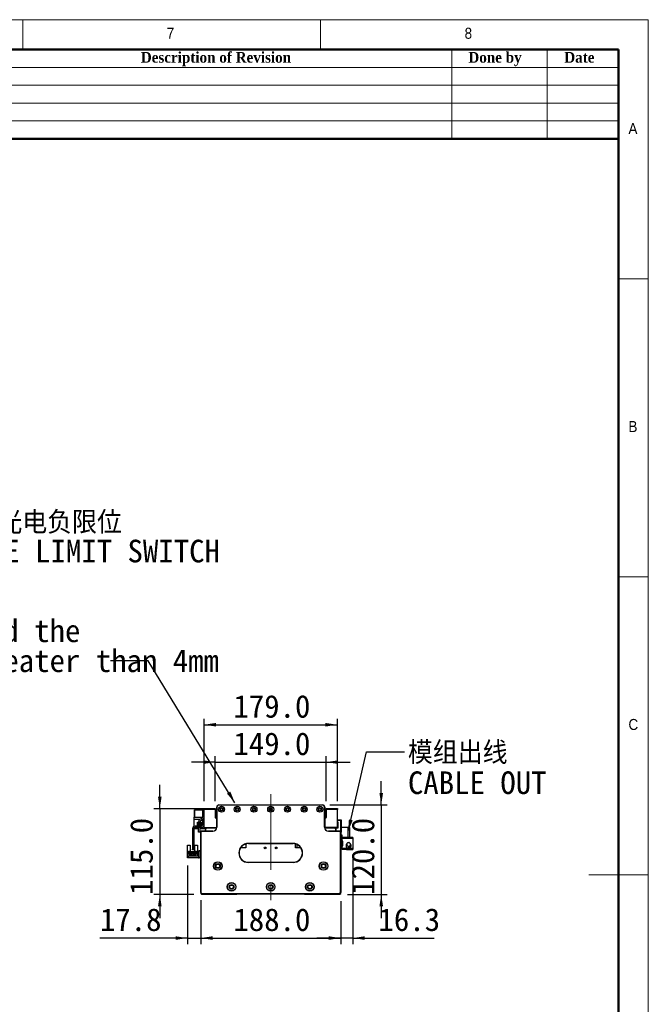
# Model space of a CAD drawing. Header units: millimetres. Extents: x 40 to 3320, y 40 to 2336.
# Tile 11 of 11: x 2476 to 3320, y 1014 to 2336. Entities that reach past the tile are written whole.
import ezdxf

# ---------------------------------------------------------------- set-up
doc = ezdxf.new("R2010")
doc.units = ezdxf.units.MM
doc.header["$LTSCALE"] = 8
doc.linetypes.add('CENTERX2', pattern=[20.32, 12.7, -2.54, 2.54, -2.54])
doc.layers.add('DIMNS', color=7, linetype='Continuous')
doc.styles.add('SLDTEXTSTYLE0', font='Gothic.ttf', dxfattribs={"width": 0.913})
doc.styles.add('SLDTEXTSTYLE1', font='timesbd.ttf', dxfattribs={"width": 0.933})
doc.styles.add('SLDTEXTSTYLE10', font='txt')
doc.styles.add('SLDTEXTSTYLE7', font='txt')
doc.styles.add('SLDTEXTSTYLE8', font='txt', dxfattribs={"bigfont": 'bigfont'})
doc.styles.add('SLDTEXTSTYLE9', font='txt', dxfattribs={"bigfont": 'bigfont'})
doc.dimstyles.new('SLDDIMSTYLE0', dxfattribs={"dimtxt": 30.4, "dimasz": 16, "dimexe": 0, "dimexo": 0.0625, "dimgap": 7.6, "dimtad": 2, "dimdec": 1, "dimrnd": 1e-09, "dimzin": 4, "dimdsep": 46, "dimtxsty": 'SLDTEXTSTYLE7', "dimsah": 1, "dimcen": 0.09, "dimadec": 0, "dimazin": 1, "dimtfac": 1, "dimtdec": 1, "dimtmove": 0, "dimatfit": 0, "dimfxl": 0, "dimfrac": 2, "dimtolj": 1, "dimtzin": 12, "dimarcsym": 0})
doc.dimstyles.new('SLDDIMSTYLE1', dxfattribs={"dimtxt": 30.4, "dimasz": 16, "dimexe": 0, "dimexo": 0.0625, "dimgap": 7.6, "dimtad": 2, "dimdec": 1, "dimrnd": 1e-09, "dimzin": 4, "dimdsep": 46, "dimtxsty": 'SLDTEXTSTYLE7', "dimsah": 1, "dimcen": 0.09, "dimadec": 0, "dimazin": 1, "dimtfac": 1, "dimtdec": 1, "dimtofl": 0, "dimtmove": 0, "dimatfit": 3, "dimfxl": 0, "dimfrac": 2, "dimtolj": 1, "dimtzin": 12, "dimarcsym": 0})
doc.dimstyles.new('SLDDIMSTYLE2', dxfattribs={"dimtxt": 30.4, "dimasz": 16, "dimexe": 0, "dimexo": 0.0625, "dimgap": 7.6, "dimtad": 2, "dimdec": 1, "dimrnd": 1e-09, "dimzin": 12, "dimdsep": 46, "dimtxsty": 'SLDTEXTSTYLE7', "dimsah": 1, "dimcen": 0.09, "dimadec": 0, "dimazin": 3, "dimtfac": 1, "dimtdec": 1, "dimtmove": 0, "dimatfit": 0, "dimfxl": 0, "dimfrac": 2, "dimtolj": 1, "dimtzin": 12, "dimarcsym": 0})
doc.dimstyles.new('SLDDIMSTYLE3', dxfattribs={"dimtxt": 0.18, "dimasz": 16, "dimexe": 0, "dimexo": 0.0625, "dimgap": 0, "dimtad": 0, "dimtih": 1, "dimtoh": 1, "dimdec": 0, "dimrnd": 1e-09, "dimzin": 0, "dimdsep": 46, "dimtxsty": 'Standard', "dimsah": 1, "dimcen": 0.09, "dimadec": 0, "dimazin": 0, "dimtfac": 16, "dimtdec": 0, "dimtofl": 0, "dimtmove": 0, "dimatfit": 3, "dimfxl": 0, "dimfrac": 2, "dimtolj": 1, "dimtzin": 0, "dimarcsym": 0})

# ---------------------------------------------------------------- blocks, each defined once
blk = doc.blocks.new('_D')
at = {"layer": 'DIMNS'}
for p, q in [((2738.5, 1339.2), (2706.5, 1339.2)), ((2738.5, 1286.9), (2738.5, 1347.2)), ((2738.5, 1339.2), (2887.5, 1339.2)), ((2887.5, 1286.9), (2887.5, 1347.2)), ((2887.5, 1339.2), (2919.5, 1339.2))]:
    blk.add_line(p, q, dxfattribs=at)
for points in [[(2738.5, 1339.2), (2722.5, 1341.6), (2722.5, 1336.8)], [(2887.5, 1339.2), (2903.5, 1336.8), (2903.5, 1341.6)]]:
    blk.add_solid(points, dxfattribs=at)
at = {"layer": 'DIMNS', "insert": (2762.9, 1379.1), "char_height": 30.4, "attachment_point": 1, "style": 'SLDTEXTSTYLE7'}
blk.add_mtext('149.0', dxfattribs=at)
blk = doc.blocks.new('_D_1')
at = {"layer": 'DIMNS'}
for p, q in [((2723.5, 1286.9), (2723.5, 1397.4)), ((2723.5, 1389.4), (2902.5, 1389.4)), ((2902.5, 1286.9), (2902.5, 1397.4))]:
    blk.add_line(p, q, dxfattribs=at)
for points in [[(2723.5, 1389.4), (2739.5, 1387), (2739.5, 1391.8)], [(2902.5, 1389.4), (2886.5, 1391.8), (2886.5, 1387)]]:
    blk.add_solid(points, dxfattribs=at)
at = {"layer": 'DIMNS', "insert": (2762.9, 1429.3), "char_height": 30.4, "attachment_point": 1, "style": 'SLDTEXTSTYLE7'}
blk.add_mtext('179.0', dxfattribs=at)
blk = doc.blocks.new('_D_2')
at = {"layer": 'DIMNS'}
for p, q in [((2664.1, 1276.7), (2664.1, 1308.7)), ((2724.3, 1276.7), (2656.1, 1276.7)), ((2664.1, 1276.7), (2664.1, 1161.7)), ((2709.8, 1161.7), (2656.1, 1161.7)), ((2664.1, 1161.7), (2664.1, 1129.7))]:
    blk.add_line(p, q, dxfattribs=at)
for points in [[(2664.1, 1276.7), (2666.5, 1292.7), (2661.7, 1292.7)], [(2664.1, 1161.7), (2661.7, 1145.7), (2666.5, 1145.7)]]:
    blk.add_solid(points, dxfattribs=at)
at = {"layer": 'DIMNS', "insert": (2624.2, 1161), "char_height": 30.4, "attachment_point": 1, "rotation": 90, "style": 'SLDTEXTSTYLE7'}
blk.add_mtext('115.0', dxfattribs=at)
blk = doc.blocks.new('_D_3')
at = {"layer": 'DIMNS'}
for p, q in [((2961.4, 1281.7), (2961.4, 1313.7)), ((2892.6, 1281.7), (2969.4, 1281.7)), ((2961.4, 1281.7), (2961.4, 1161.7)), ((2916.1, 1161.7), (2969.4, 1161.7)), ((2961.4, 1161.7), (2961.4, 1129.7))]:
    blk.add_line(p, q, dxfattribs=at)
for points in [[(2961.4, 1281.7), (2963.8, 1297.7), (2959, 1297.7)], [(2961.4, 1161.7), (2959, 1145.7), (2963.8, 1145.7)]]:
    blk.add_solid(points, dxfattribs=at)
at = {"layer": 'DIMNS', "insert": (2921.6, 1161), "char_height": 30.4, "attachment_point": 1, "rotation": 90, "style": 'SLDTEXTSTYLE7'}
blk.add_mtext('120.0', dxfattribs=at)
blk = doc.blocks.new('_D_4')
at = {"layer": 'DIMNS'}
for p, q in [((2719, 1152.6), (2719, 1095)), ((2907, 1152.6), (2907, 1095)), ((2719, 1103), (2907, 1103))]:
    blk.add_line(p, q, dxfattribs=at)
for points in [[(2719, 1103), (2735, 1100.6), (2735, 1105.4)], [(2907, 1103), (2891, 1105.4), (2891, 1100.6)]]:
    blk.add_solid(points, dxfattribs=at)
at = {"layer": 'DIMNS', "insert": (2762.9, 1142.9), "char_height": 30.4, "attachment_point": 1, "style": 'SLDTEXTSTYLE7'}
blk.add_mtext('188.0', dxfattribs=at)
blk = doc.blocks.new('_D_5')
at = {"layer": 'DIMNS'}
for p, q in [((2701.2, 1200.6), (2701.2, 1095)), ((2719, 1154.1), (2719, 1095)), ((2701.2, 1103), (2583.7, 1103)), ((2701.2, 1103), (2719, 1103)), ((2719, 1103), (2751, 1103))]:
    blk.add_line(p, q, dxfattribs=at)
for points in [[(2701.2, 1103), (2685.2, 1105.4), (2685.2, 1100.6)], [(2719, 1103), (2735, 1100.6), (2735, 1105.4)]]:
    blk.add_solid(points, dxfattribs=at)
at = {"layer": 'DIMNS', "insert": (2583.7, 1142.9), "char_height": 30.4, "attachment_point": 1, "style": 'SLDTEXTSTYLE7'}
blk.add_mtext('17.8', dxfattribs=at)
blk = doc.blocks.new('_D_6')
at = {"layer": 'DIMNS'}
for p, q in [((2923.3, 1212.9), (2923.3, 1095)), ((2907, 1152.6), (2907, 1095)), ((2907, 1103), (2875, 1103)), ((2923.3, 1103), (2907, 1103)), ((2923.3, 1103), (3032.6, 1103))]:
    blk.add_line(p, q, dxfattribs=at)
for points in [[(2907, 1103), (2891, 1105.4), (2891, 1100.6)], [(2923.3, 1103), (2939.3, 1100.6), (2939.3, 1105.4)]]:
    blk.add_solid(points, dxfattribs=at)
at = {"layer": 'DIMNS', "insert": (2957.7, 1142.9), "char_height": 30.4, "attachment_point": 1, "style": 'SLDTEXTSTYLE7'}
blk.add_mtext('16.3', dxfattribs=at)
blk = doc.blocks.new('SW_NOTE_3')
at = {"layer": 'DIMNS', "color": 0, "char_height": 30.4, "attachment_point": 1}
for s, insert, style in [('模组出线', (4.6, 14.1), 'SLDTEXTSTYLE8'), ('CABLE OUT', (4.6, -26.1), 'SLDTEXTSTYLE7')]:
    blk.add_mtext(s, dxfattribs=dict(at, insert=insert, style=style))
blk = doc.blocks.new('SW_NOTE_4')
at = {"layer": 'DIMNS', "color": 0, "char_height": 30.4, "attachment_point": 1, "style": 'SLDTEXTSTYLE7'}
for s, insert in [('The distance between the load plate and the ', (-929.6, 55.4)), ('steel belt protection belt shall be greater than 4mm', (-929.6, 15.2))]:
    blk.add_mtext(s, dxfattribs=dict(at, insert=insert))
blk = doc.blocks.new('SW_NOTE_7')
at = {"layer": 'DIMNS', "color": 0, "char_height": 30.4, "attachment_point": 1}
for s, insert, style in [('     光电负限位', (4.4, 17.9), 'SLDTEXTSTYLE9'), ('NEGATIVE LIMIT SWITCH', (4.4, -20.5), 'SLDTEXTSTYLE10')]:
    blk.add_mtext(s, dxfattribs=dict(at, insert=insert, style=style))

msp = doc.modelspace()

# ---------------------------------------------------------------- linework, layer by layer
at = {"color": 7, "linetype": 'Continuous', "lineweight": 18}
for p, q in [((3320, 2336), (40, 2336)), ((2480, 2336), (2480, 2296)), ((2880, 2296), (2880, 2336)), ((3320, 40), (3320, 2336)), ((80, 2296), (3280, 2296)), ((3056, 2296), (3056, 2176)), ((3184, 2296), (3184, 2176)), ((3280, 2296), (3280, 2176)), ((3280, 2296), (3280, 80)), ((2320, 2272), (3280, 2272)), ((2320, 2248), (3280, 2248)), ((2320, 2224), (3280, 2224)), ((2320, 2200), (3280, 2200)), ((3320, 1988), (3280, 1988)), ((3280, 1588), (3320, 1588)), ((3320, 1188), (3240, 1188))]:
    msp.add_line(p, q, dxfattribs=at)
at = {"color": 7, "linetype": 'Continuous', "lineweight": 50}
for p, q in [((3280, 2296), (80, 2296)), ((3280, 2296), (3280, 80)), ((3280, 2176), (2320, 2176))]:
    msp.add_line(p, q, dxfattribs=at)
at = {"color": 7, "linetype": 'Continuous', "lineweight": 25}
for p, q in [((2710.7851936, 1275.2442111), (2710.485196, 1274.9442134)), ((2710.7851936, 1274.9442134), (2710.485196, 1274.8199452)), ((2710.485196, 1274.8199452), (2710.485196, 1274.9442134)), ((2710.485196, 1265.668479), (2710.485196, 1274.8199452)), ((2710.7851936, 1275.2442111), (2710.7851936, 1274.9442134)), ((2710.7851936, 1275.2442111), (2721.4851959, 1275.2442111)), ((2710.7851936, 1274.9442134), (2710.7851936, 1265.5442108)), ((2721.4851959, 1274.9442134), (2710.7851936, 1274.9442134)), ((2721.4851959, 1275.2442111), (2723.4851925, 1275.2442111)), ((2721.4851959, 1274.244209), (2721.4851959, 1275.2442111)), ((2721.4851959, 1274.244209), (2721.4851959, 1265.2442131)), ((2723.4851925, 1274.244209), (2721.4851959, 1274.244209)), ((2723.4851925, 1276.7442141), (2738.4851931, 1276.7442141)), ((2723.4851925, 1275.7442121), (2723.4851925, 1276.7442141)), ((2723.4851925, 1251.2442109), (2723.4851925, 1275.7442121)), ((2738.4851931, 1275.7442121), (2723.4851925, 1275.7442121)), ((2738.4851931, 1276.7442141), (2738.4851931, 1275.7442121)), ((2738.4851931, 1275.7442121), (2738.4851931, 1264.7442121)), ((2740.4851972, 1251.7442119), (2740.4851972, 1278.7442107)), ((2740.4851972, 1278.7442107), (2740.7851948, 1278.7442107)), ((2740.7851948, 1278.7442107), (2740.7851948, 1251.7442119)), ((2743.4851958, 1281.7442093), (2882.4851944, 1281.7442093)), ((2743.4851958, 1281.7442093), (2743.4851958, 1281.4442117)), ((2882.4851944, 1281.4442117), (2743.4851958, 1281.4442117)), ((2882.4851944, 1281.7442093), (2882.4851944, 1281.4442117)), ((2885.1851954, 1251.7442119), (2885.1851954, 1278.7442107)), ((2885.485193, 1278.7442107), (2885.1851954, 1278.7442107)), ((2885.485193, 1278.7442107), (2885.485193, 1251.7442119)), ((2887.485197, 1275.7442121), (2887.485197, 1276.7442141)), ((2887.485197, 1276.7442141), (2902.4851976, 1276.7442141)), ((2902.4851976, 1275.7442121), (2887.485197, 1275.7442121)), ((2887.485197, 1275.7442121), (2887.485197, 1264.7442121)), ((2902.4851976, 1276.7442141), (2902.4851976, 1275.7442121)), ((2902.4851976, 1251.2442109), (2902.4851976, 1275.7442121)), ((2710.1851983, 1262.6442138), (2710.1851983, 1265.2442131)), ((2710.1851983, 1265.2442131), (2721.4851959, 1265.2442131)), ((2710.1851983, 1262.6442138), (2717.8447528, 1262.6442138)), ((2710.1851983, 1252.993827), (2710.1851983, 1262.6442138)), ((2710.485196, 1265.5442108), (2710.485196, 1265.668479)), ((2710.7851936, 1265.5442108), (2710.485196, 1265.668479)), ((2710.485196, 1265.5442108), (2710.7851936, 1265.2442131)), ((2710.7851936, 1265.5442108), (2710.7851936, 1265.2442131)), ((2710.7851936, 1265.5442108), (2721.4851959, 1265.5442108)), ((2714.4851966, 1258.7442149), (2715.9851922, 1258.7442149)), ((2714.4851966, 1253.2442112), (2714.4851966, 1258.7442149)), ((2715.9851922, 1259.265085), (2715.9851922, 1253.2442112)), ((2717.9851963, 1259.2442159), (2717.9851963, 1253.2442112)), ((2717.9851963, 1258.7442149), (2719.4851918, 1258.7442149)), ((2719.4851918, 1258.7442149), (2719.4851918, 1253.2442112)), ((2721.4851959, 1262.7442155), (2723.4851925, 1262.7442155)), ((2721.4851959, 1261.7442135), (2721.4851959, 1262.7442155)), ((2723.4851925, 1261.7442135), (2721.4851959, 1261.7442135)), ((2721.4851959, 1261.7442135), (2721.4851959, 1254.7442105)), ((2738.9851941, 1264.2442111), (2740.4851972, 1264.2442111)), ((2886.985196, 1264.2442111), (2885.485193, 1264.2442111)), ((2902.4851976, 1261.9342108), (2907.1851952, 1261.9342108)), ((2907.1851952, 1260.9342087), (2902.4851976, 1260.9342087)), ((2902.4851976, 1258.9342121), (2902.9851986, 1258.9342121)), ((2902.9851986, 1258.9342121), (2902.9851986, 1250.4342135)), ((2907.1851952, 1260.9342087), (2907.1851952, 1261.9342108)), ((2907.1851952, 1261.9342108), (2907.4851929, 1261.6342131)), ((2907.1851952, 1245.9342119), (2907.1851952, 1260.9342087)), ((2907.4851929, 1260.809948), (2907.1851952, 1260.9342087)), ((2907.4851929, 1261.6342131), (2907.4851929, 1260.809948)), ((2907.4851929, 1260.809948), (2907.4851929, 1246.0584764)), ((2707.9851983, 1249.7442115), (2707.9851983, 1222.2442117)), ((2709.9851949, 1249.7442115), (2709.9851949, 1222.2442117)), ((2710.1851983, 1249.7442115), (2710.1851983, 1250.4925441)), ((2714.4851966, 1249.7442115), (2710.1851983, 1249.7442115)), ((2719.9851929, 1253.2442112), (2711.485198, 1253.2442112)), ((2719.9851929, 1251.2442109), (2711.485198, 1251.2442109)), ((2714.4851966, 1249.7442115), (2714.4851966, 1251.2442109)), ((2715.9851922, 1245.2442136), (2715.9851922, 1251.2442109)), ((2717.9851963, 1245.2442136), (2715.9851922, 1245.2442136)), ((2717.9851963, 1251.2442109), (2717.9851963, 1245.2442136)), ((2718.9851983, 1164.2442115), (2718.9851983, 1245.2442136)), ((2719.2851959, 1245.2442136), (2718.9851983, 1245.2442136)), ((2719.2851959, 1245.2442136), (2719.2851959, 1164.368476)), ((2719.4851918, 1251.2442109), (2719.4851918, 1249.7442115)), ((2723.7851976, 1249.7442115), (2719.4851918, 1249.7442115)), ((2720.4851939, 1246.4442116), (2720.4851939, 1246.7442129)), ((2720.4851939, 1246.7442129), (2735.4851945, 1246.7442129)), ((2735.4851945, 1246.4442116), (2720.4851939, 1246.4442116)), ((2723.4851925, 1251.2442109), (2740.4601334, 1251.2442109)), ((2723.7851976, 1249.7442115), (2723.7851976, 1251.2442109)), ((2725.4851966, 1249.9342125), (2726.7951949, 1251.2442109)), ((2725.4851966, 1246.7442129), (2725.4851966, 1249.9342125)), ((2725.9851976, 1249.8442132), (2726.9851921, 1250.8442115)), ((2725.9851976, 1246.7442129), (2725.9851976, 1249.8442132)), ((2726.9851921, 1250.8442115), (2740.4035313, 1250.8442115)), ((2735.4851945, 1246.4442116), (2735.4851945, 1246.7442129)), ((2738.6851965, 1251.2442109), (2739.0851958, 1250.8442115)), ((2740.7851948, 1251.7442119), (2740.4851972, 1251.7442119)), ((2885.485193, 1251.7442119), (2885.1851954, 1251.7442119)), ((2902.4851976, 1251.2442109), (2885.5102567, 1251.2442109)), ((2885.5668588, 1250.8442115), (2898.985198, 1250.8442115)), ((2886.8851943, 1250.8442115), (2887.2851936, 1251.2442109)), ((2890.4851957, 1246.7442129), (2905.4851963, 1246.7442129)), ((2890.4851957, 1246.7442129), (2890.4851957, 1246.4442116)), ((2905.4851963, 1246.4442116), (2890.4851957, 1246.4442116)), ((2898.985198, 1250.8442115), (2899.9851926, 1249.8442132)), ((2899.1751952, 1251.2442109), (2900.4851936, 1249.9342125)), ((2899.9851926, 1249.8442132), (2899.9851926, 1246.7442129)), ((2900.9851946, 1250.4342135), (2900.4851936, 1249.9342125)), ((2900.4851936, 1249.9342125), (2900.4851936, 1246.7442129)), ((2902.9851986, 1250.4342135), (2900.9851946, 1250.4342135)), ((2902.9851986, 1251.2442109), (2902.4851976, 1251.2442109)), ((2905.4851963, 1246.7442129), (2905.4851963, 1246.4442116)), ((2906.9851918, 1245.2442136), (2906.6851942, 1245.2442136)), ((2906.6851942, 1164.368476), (2906.6851942, 1245.2442136)), ((2906.8170769, 1245.9342119), (2907.1851952, 1245.9342119)), ((2906.9851918, 1245.2442136), (2906.9851918, 1164.2442115)), ((2907.1851952, 1244.9342136), (2906.9851918, 1244.9342136)), ((2907.4851929, 1246.0584764), (2907.1851952, 1245.9342119)), ((2907.1851952, 1244.9342136), (2907.1851952, 1245.9342119)), ((2907.4851929, 1245.2342112), (2907.1851952, 1244.9342136)), ((2916.8851955, 1251.2442109), (2907.4851929, 1251.2442109)), ((2907.4851929, 1246.0584764), (2907.4851929, 1245.2342112)), ((2916.8851955, 1238.2442106), (2916.8851955, 1251.2442109)), ((2916.8851955, 1251.2442109), (2918.8851921, 1251.2442109)), ((2918.8851921, 1251.2442109), (2918.8851921, 1238.2442106)), ((2782.9851957, 1230.0442133), (2782.9851957, 1229.744212)), ((2782.9851957, 1230.0442133), (2842.9851944, 1230.0442133)), ((2842.9851944, 1229.744212), (2782.9851957, 1229.744212)), ((2842.9851944, 1230.0442133), (2842.9851944, 1229.744212)), ((2908.8851942, 1241.2442129), (2906.9851918, 1241.2442129)), ((2908.8851942, 1238.2442106), (2908.8851942, 1241.2442129)), ((2908.8851942, 1238.2442106), (2908.8851942, 1237.0442126)), ((2916.8851955, 1238.2442106), (2908.8851942, 1238.2442106)), ((2908.8851942, 1237.0442126), (2923.2851921, 1237.0442126)), ((2908.8851942, 1233.044212), (2908.8851942, 1237.0442126)), ((2909.8851962, 1233.044212), (2908.8851942, 1233.044212)), ((2908.8851942, 1233.044212), (2908.8851942, 1232.544211)), ((2908.8851942, 1232.544211), (2908.8851942, 1227.544212)), ((2909.8851962, 1232.544211), (2908.8851942, 1232.544211)), ((2909.8851962, 1227.044211), (2909.8851962, 1233.044212)), ((2914.8851989, 1238.2442106), (2914.8851989, 1238.0442109)), ((2923.2851921, 1238.0442109), (2914.8851989, 1238.0442109)), ((2918.8851921, 1238.2442106), (2916.8851955, 1238.2442106)), ((2923.2851921, 1238.0442109), (2923.2851921, 1237.0442126)), ((2923.2851921, 1237.0442126), (2923.2851921, 1223.0442122)), ((2701.2851967, 1227.6442137), (2704.9851923, 1227.6442137)), ((2701.2851967, 1218.744212), (2701.2851967, 1227.6442137)), ((2701.2851967, 1212.7442129), (2701.2851967, 1218.744212)), ((2702.0851953, 1218.744212), (2701.2851967, 1218.744212)), ((2702.0851953, 1218.744212), (2702.5851963, 1219.2442131)), ((2705.1851956, 1219.2442131), (2702.5851963, 1219.2442131)), ((2702.9851957, 1218.6942131), (2705.1851956, 1218.6942131)), ((2702.9851957, 1215.2442124), (2702.9851957, 1218.6942131)), ((2703.7851943, 1216.8942124), (2712.1851949, 1216.8942124)), ((2703.7851943, 1215.2442124), (2703.7851943, 1216.8942124)), ((2704.9851923, 1227.6442137), (2704.9851923, 1219.2442131)), ((2705.1851956, 1218.6942131), (2705.1851956, 1219.2442131)), ((2705.1851956, 1219.2442131), (2710.7851936, 1219.2442131)), ((2705.5351941, 1218.6942131), (2705.1851956, 1218.6942131)), ((2705.5351941, 1217.5942131), (2705.5351941, 1218.6942131)), ((2710.4351951, 1217.5942131), (2705.5351941, 1217.5942131)), ((2707.1851923, 1218.194212), (2708.785197, 1218.194212)), ((2707.1851923, 1217.5942131), (2707.1851923, 1218.194212)), ((2707.9851983, 1222.2442117), (2709.9851949, 1222.2442117)), ((2707.9851983, 1221.2442115), (2707.9851983, 1222.2442117)), ((2709.9851949, 1221.2442115), (2707.9851983, 1221.2442115)), ((2708.785197, 1217.5942131), (2708.785197, 1218.194212)), ((2709.9851949, 1222.2442117), (2709.9851949, 1221.2442115)), ((2710.4351951, 1218.6942131), (2710.4351951, 1217.5942131)), ((2710.7851936, 1218.6942131), (2710.4351951, 1218.6942131)), ((2710.7851936, 1219.2442131), (2710.7851936, 1218.6942131)), ((2713.3851929, 1219.2442131), (2710.7851936, 1219.2442131)), ((2710.7851936, 1218.6942131), (2712.9851936, 1218.6942131)), ((2710.985197, 1219.2442131), (2710.985197, 1227.6442137)), ((2710.985197, 1227.6442137), (2714.6851926, 1227.6442137)), ((2712.1851949, 1216.8942124), (2712.1851949, 1215.2442124)), ((2712.9851936, 1218.6942131), (2712.9851936, 1215.2442124)), ((2713.3851929, 1219.2442131), (2713.8851939, 1218.744212)), ((2714.6851926, 1218.744212), (2713.8851939, 1218.744212)), ((2714.6851926, 1227.6442137), (2714.6851926, 1218.744212)), ((2714.6851926, 1218.744212), (2714.6851926, 1212.7442129)), ((2716.9851942, 1219.7442122), (2716.9851942, 1220.7442124)), ((2716.9851942, 1220.7442124), (2718.9851983, 1220.7442124)), ((2718.9851983, 1219.7442122), (2716.9851942, 1219.7442122)), ((2716.9851942, 1211.7442128), (2716.9851942, 1219.7442122)), ((2779.4851942, 1223.9442125), (2772.4324709, 1223.9442125)), ((2779.4851942, 1229.244211), (2779.4851942, 1223.9442125)), ((2846.4851959, 1223.9442125), (2846.4851959, 1229.244211)), ((2853.5379192, 1223.9442125), (2846.4851959, 1223.9442125)), ((2847.9851952, 1228.7006501), (2847.9851952, 1223.9442125)), ((2908.8851942, 1227.044211), (2908.8851942, 1227.544212)), ((2908.8851942, 1227.544212), (2909.8851962, 1227.544212)), ((2908.8851942, 1223.0442122), (2908.8851942, 1227.044211)), ((2908.8851942, 1227.044211), (2909.8851962, 1227.044211)), ((2908.8851942, 1223.0442122), (2908.8851942, 1221.8442124)), ((2923.2851921, 1223.0442122), (2908.8851942, 1223.0442122)), ((2914.8851989, 1221.8442124), (2908.8851942, 1221.8442124)), ((2914.3344296, 1227.841181), (2914.2351954, 1227.044211)), ((2914.569108, 1228.4791071), (2914.4339322, 1228.1632733)), ((2914.4459723, 1228.6232498), (2914.4799842, 1228.634407)), ((2914.4799842, 1225.4540149), (2914.4459723, 1225.4651759)), ((2914.6018384, 1228.462999), (2914.4793807, 1228.5232555)), ((2914.4799842, 1228.634407), (2914.8637561, 1229.2094019)), ((2914.6400748, 1228.5556358), (2914.4799842, 1228.634407)), ((2914.8851989, 1222.044212), (2923.2851921, 1222.044212)), ((2914.8851989, 1222.044212), (2914.8851989, 1221.8442124)), ((2919.7769149, 1227.597167), (2919.804333, 1227.617902)), ((2923.2851921, 1223.0442122), (2923.2851921, 1222.044212)), ((2701.185195, 1210.7442126), (2701.185195, 1212.7442129)), ((2701.185195, 1212.7442129), (2702.185197, 1212.7442129)), ((2702.185197, 1210.7442126), (2701.185195, 1210.7442126)), ((2702.185197, 1212.7442129), (2702.185197, 1210.7442126)), ((2715.9851922, 1212.7442129), (2702.185197, 1212.7442129)), ((2715.9851922, 1210.7442126), (2702.185197, 1210.7442126)), ((2703.7851943, 1215.2442124), (2702.9851957, 1215.2442124)), ((2703.7851943, 1214.1942114), (2703.7851943, 1215.2442124)), ((2704.9851923, 1214.1942114), (2703.7851943, 1214.1942114)), ((2704.7351955, 1215.8442114), (2704.7351955, 1215.3442122)), ((2705.2351965, 1215.8442114), (2704.7351955, 1215.8442114)), ((2704.7351955, 1215.3442122), (2705.2351965, 1215.3442122)), ((2704.9851923, 1213.3942128), (2704.9851923, 1214.1942114)), ((2710.985197, 1214.1942114), (2704.9851923, 1214.1942114)), ((2710.985197, 1213.3942128), (2704.9851923, 1213.3942128)), ((2705.2351965, 1215.3442122), (2705.2351965, 1215.8442114)), ((2706.7351921, 1215.8442114), (2706.7351921, 1215.3442122)), ((2707.2351931, 1215.8442114), (2706.7351921, 1215.8442114)), ((2706.7351921, 1215.3442122), (2707.2351931, 1215.3442122)), ((2707.2351931, 1215.3442122), (2707.2351931, 1215.8442114)), ((2708.7351961, 1215.8442114), (2708.7351961, 1215.3442122)), ((2709.2351972, 1215.8442114), (2708.7351961, 1215.8442114)), ((2708.7351961, 1215.3442122), (2709.2351972, 1215.3442122)), ((2709.2351972, 1215.3442122), (2709.2351972, 1215.8442114)), ((2711.2351938, 1215.8442114), (2710.7351927, 1215.8442114)), ((2710.7351927, 1215.8442114), (2710.7351927, 1215.3442122)), ((2710.7351927, 1215.3442122), (2711.2351938, 1215.3442122)), ((2710.985197, 1214.1942114), (2710.985197, 1213.3942128)), ((2712.1851949, 1214.1942114), (2710.985197, 1214.1942114)), ((2711.2351938, 1215.3442122), (2711.2351938, 1215.8442114)), ((2712.1851949, 1215.2442124), (2712.1851949, 1214.1942114)), ((2712.9851936, 1215.2442124), (2712.1851949, 1215.2442124)), ((2715.9851922, 1212.7442129), (2715.9851922, 1210.7442126)), ((2716.9851942, 1211.7442128), (2718.9851983, 1211.7442128)), ((2716.9851942, 1210.7442126), (2716.9851942, 1211.7442128)), ((2718.9851983, 1210.7442126), (2716.9851942, 1210.7442126)), ((2782.9851957, 1204.7442125), (2842.9851944, 1204.7442125)), ((2782.9851957, 1204.7442125), (2782.9851957, 1204.4442121)), ((2842.9851944, 1204.4442121), (2782.9851957, 1204.4442121)), ((2842.9851944, 1204.7442125), (2842.9851944, 1204.4442121)), ((2719.2851959, 1164.368476), (2718.9851983, 1164.2442115)), ((2720.9851949, 1162.244213), (2718.9851983, 1164.2442115)), ((2718.9851983, 1164.2442115), (2718.9851983, 1162.7442122)), ((2719.2851959, 1164.368476), (2721.1094557, 1162.5442125)), ((2904.8609345, 1162.5442125), (2906.6851942, 1164.368476)), ((2906.9851918, 1164.2442115), (2904.9851952, 1162.244213)), ((2906.6851942, 1164.368476), (2906.9851918, 1164.2442115)), ((2906.9851918, 1162.7442122), (2906.9851918, 1164.2442115)), ((2718.9851983, 1162.7442122), (2719.9851929, 1161.744212)), ((2719.9851929, 1161.744212), (2767.485196, 1161.744212)), ((2721.1094557, 1162.5442125), (2720.9851949, 1162.244213)), ((2904.9851952, 1162.244213), (2720.9851949, 1162.244213)), ((2721.1094557, 1162.5442125), (2904.8609345, 1162.5442125)), ((2767.485196, 1161.744212), (2767.985197, 1162.244213)), ((2857.9851969, 1162.244213), (2858.4851941, 1161.744212)), ((2858.4851941, 1161.744212), (2905.9851973, 1161.744212)), ((2904.8609345, 1162.5442125), (2904.9851952, 1162.244213)), ((2905.9851973, 1161.744212), (2906.9851918, 1162.7442122))]:
    msp.add_line(p, q, dxfattribs=at)
at = {"color": 7, "linetype": 'Continuous', "lineweight": 25, "flags": 128}
msp.add_lwpolyline([(2715.9851922, 1210.7442126), (2716.5704651, 1210.8018559), (2716.9851942, 1210.9157846)], dxfattribs=at)
at = {"color": 7, "linetype": 'Continuous', "lineweight": 25}
for centre, radius in [((2746.9851952, 1275.9942122), 4.025), ((2746.9851952, 1275.9942122), 4), ((2746.9851952, 1275.9942122), 2.15), ((2746.9851952, 1275.9942122), 1.65), ((2767.9851952, 1275.9942122), 4.025), ((2767.9851952, 1275.9942122), 4), ((2767.9851952, 1275.9942122), 2.15), ((2767.9851952, 1275.9942122), 1.65), ((2790.4851952, 1275.9942122), 4.025), ((2790.4851952, 1275.9942122), 4), ((2790.4851952, 1275.9942122), 2.15), ((2790.4851952, 1275.9942122), 1.65), ((2812.9851952, 1275.9942122), 4.025), ((2812.9851952, 1275.9942122), 4), ((2812.9851952, 1275.9942122), 2.15), ((2812.9851952, 1275.9942122), 1.65), ((2835.4851952, 1275.9942122), 4.025), ((2835.4851952, 1275.9942122), 4), ((2835.4851952, 1275.9942122), 2.15), ((2835.4851952, 1275.9942122), 1.65), ((2857.9851952, 1275.9942122), 4.025), ((2857.9851952, 1275.9942122), 4), ((2857.9851952, 1275.9942122), 2.15), ((2857.9851952, 1275.9942122), 1.65), ((2878.9851952, 1275.9942122), 4.025), ((2878.9851952, 1275.9942122), 4), ((2878.9851952, 1275.9942122), 2.15), ((2878.9851952, 1275.9942122), 1.65), ((2805.4851952, 1223.9442122), 1.25), ((2820.4851952, 1223.9442122), 1.25), ((2741.9851952, 1199.7442122), 5.75), ((2741.9851952, 1199.7442122), 5.5), ((2883.9851952, 1199.7442122), 5.75), ((2883.9851952, 1199.7442122), 5.5), ((2741.9851952, 1199.7442122), 3.2), ((2741.9851952, 1199.7442122), 2.5), ((2883.9851952, 1199.7442122), 3.2), ((2883.9851952, 1199.7442122), 2.5), ((2760.4851952, 1171.7442122), 5.75), ((2760.4851952, 1171.7442122), 5.5), ((2812.9851952, 1171.7442122), 5.75), ((2812.9851952, 1171.7442122), 5.5), ((2865.4851952, 1171.7442122), 5.75), ((2865.4851952, 1171.7442122), 5.5), ((2760.4851952, 1171.7442122), 3.2), ((2760.4851952, 1171.7442122), 2.5), ((2812.9851952, 1171.7442122), 3.2), ((2812.9851952, 1171.7442122), 2.5), ((2865.4851952, 1171.7442122), 3.2), ((2865.4851952, 1171.7442122), 2.5)]:
    msp.add_circle(centre, radius, dxfattribs=at)
for centre, radius, start, end in [((2743.4851952, 1278.7442122), 3, 90, 180), ((2743.4851952, 1278.7442122), 2.7, 90, 180), ((2882.4851952, 1278.7442122), 3, 0, 90), ((2882.4851952, 1278.7442122), 2.7, 0, 90), ((2719.9851952, 1259.2650818), 4, 94.7801918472, 180), ((2719.9851952, 1259.2442122), 2, 94.7801918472, 180), ((2719.4851952, 1265.2442122), 2, 274.7801918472, 0), ((2719.4851952, 1265.2233426), 4, 274.7801918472, 300), ((2719.4851952, 1265.2233426), 4, 321.6997400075, 0), ((2738.9851952, 1264.7442122), 0.5, 180, 270), ((2886.9851952, 1264.7442122), 0.5, 270, 0), ((2711.4851952, 1249.7442122), 3.5, 90, 180), ((2711.4851952, 1249.7442122), 1.5, 90, 180), ((2720.4851952, 1245.2442122), 1.5, 90, 180), ((2720.4851952, 1245.2442122), 1.2, 90, 180), ((2719.9851952, 1254.7442122), 1.5, 270, 0), ((2719.9851952, 1254.7442122), 3.5, 270, 0), ((2735.4851952, 1251.7442122), 5.3, 270, 0), ((2735.4851952, 1251.7442122), 5, 270, 0), ((2890.4851952, 1251.7442122), 5.3, 180, 270), ((2890.4851952, 1251.7442122), 5, 180, 270), ((2905.4851952, 1245.2442122), 1.5, 0, 90), ((2905.4851952, 1245.2442122), 1.2, 0, 90), ((2782.9851952, 1217.2442122), 12.8, 90, 270), ((2782.9851952, 1217.2442122), 12.5, 90, 270), ((2842.9851952, 1217.2442122), 12.8, 270, 90), ((2842.9851952, 1217.2442122), 12.5, 270, 90), ((2917.4851952, 1227.0442122), 3.4, 207.8854130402, 44.3134751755), ((2917.4851952, 1227.0442122), 3.45, 0, 47.8989058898), ((2917.4851952, 1227.0442122), 3.45, 237.5742082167, 0), ((2917.4851952, 1227.0442122), 2.5, 274.0682455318, 11.0547454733), ((2917.4851952, 1227.0442122), 2.6, 277.2742732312, 19.707248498), ((2715.9851952, 1213.7442122), 1, 270, 0)]:
    msp.add_arc(centre, radius, start, end, dxfattribs=at)
for points, knots in [([(2915.3115807, 1229.9709034), (2915.1297915, 1229.6119028), (2914.7966951, 1228.9540981), (2914.3371459, 1227.8947812), (2914.1172878, 1227.0741872), (2914.0612607, 1226.4044843), (2914.164546, 1225.8441667), (2914.3892884, 1225.2406023), (2914.8424959, 1224.6437077), (2915.5273232, 1224.2061085), (2916.25121, 1223.9688867), (2917.0133222, 1223.9658309), (2917.7223763, 1224.2004107), (2917.9023526, 1224.3214931), (2917.8552724, 1224.3578839), (2917.8386091, 1224.3707639)], [0, 0, 0, 0, 0.180101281, 0.3300035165, 0.4496437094, 0.5397513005, 0.574624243, 0.6053211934, 0.6783992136, 0.7214066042, 0.761981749, 0.8291613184, 0.8886697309, 0.9605961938, 1, 1, 1, 1]), ([(2918.8745974, 1230.8073726), (2919.123698, 1230.5775548), (2919.622458, 1230.1174036), (2920.0273432, 1229.2001156), (2920.0686537, 1228.2825758), (2919.7885244, 1227.4875894), (2919.2776275, 1226.8710634), (2918.5842641, 1226.4608775), (2917.7770024, 1226.2964945), (2916.9377193, 1226.4006244), (2916.1589243, 1226.7713654), (2915.5380887, 1227.3727427), (2915.1472624, 1228.1355674), (2915.0602638, 1228.9804723), (2915.1644501, 1229.738829), (2915.5089116, 1230.3314807), (2916.039892, 1230.7523457), (2916.7735005, 1230.9976812), (2917.5197011, 1231.075664), (2918.0637056, 1231.102703), (2918.3226768, 1231.0877382), (2918.4076983, 1231.0927604), (2918.4300309, 1231.0813041), (2918.5041906, 1231.049275), (2918.6603298, 1230.9607759), (2918.7924056, 1230.8662172), (2918.8745974, 1230.8073726)], [0, 0, 0, 0, 0.0648169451, 0.1297793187, 0.1897319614, 0.2426190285, 0.2944125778, 0.3462426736, 0.3987242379, 0.4521992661, 0.5066006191, 0.5614518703, 0.6160518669, 0.6697725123, 0.7270678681, 0.7653774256, 0.803691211, 0.8589085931, 0.9142287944, 0.9495537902, 0.9640012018, 0.9648506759, 0.9657584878, 0.9687099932, 0.9805279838, 1, 1, 1, 1]), ([(2919.7095989, 1225.9031471), (2919.8117873, 1226.1501272), (2920.0055823, 1226.6185117), (2920.0493728, 1227.1328961), (2919.9615757, 1227.4419676), (2919.9335484, 1227.540632)], [0, 0, 0, 0, 0.4316279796, 0.8185594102, 1, 1, 1, 1])]:
    msp.add_open_spline(points, degree=3, knots=knots, dxfattribs=at)
at = {"layer": 'DIMNS', "linetype": 'CENTERX2', "lineweight": 18}
msp.add_line((2812.9851952, 1296.0442122), (2812.9851952, 1146.2437991), dxfattribs=at)

# ---------------------------------------------------------------- block references
at = {"layer": 'DIMNS'}
for name, p in [('SW_NOTE_7', (2306.0961538, 1658.2911119)), ('SW_NOTE_4', (2597.7642015, 1475.373676)), ('SW_NOTE_3', (2992.6346154, 1352.8846154))]:
    msp.add_blockref(name, p, dxfattribs=at)

# ---------------------------------------------------------------- texts
at = {"color": 7, "linetype": 'Continuous', "lineweight": 0}
for s, insert, char_height, attachment_point, style in [('7', (2673.3333333, 2325.1704848), 14.8166667, 1, 'SLDTEXTSTYLE0'), ('8', (3073.3333333, 2325.1704848), 14.8166667, 1, 'SLDTEXTSTYLE0'), ('Description of Revision', (2739.4454999, 2292.6852781), 14.4, 2, 'SLDTEXTSTYLE1'), ('Done by', (3114.154228, 2292.6852781), 14.4, 2, 'SLDTEXTSTYLE1'), ('Date', (3227.423141, 2292.6852781), 14.4, 2, 'SLDTEXTSTYLE1'), ('A', (3293.3333333, 2197.1704528), 14.8166667, 1, 'SLDTEXTSTYLE0'), ('B', (3293.3333333, 1797.1704528), 14.8166667, 1, 'SLDTEXTSTYLE0'), ('C', (3293.3333333, 1397.1704528), 14.8166667, 1, 'SLDTEXTSTYLE0')]:
    msp.add_mtext(s, dxfattribs=dict(at, insert=insert, char_height=char_height, attachment_point=attachment_point, style=style))

# ---------------------------------------------------------------- dimensions: what is measured, and where the dimension line sits
at = {"layer": 'DIMNS'}
for base, p1, p2, dimstyle, picture, middle in [((2902.4851952, 1389.4357988), (2723.4851952, 1276.7442122), (2902.4851952, 1276.7442122), 'SLDDIMSTYLE0', '_D_1', (2811.3390681, 1389.4357988)), ((2887.4851952, 1339.214649), (2738.4851952, 1276.7442122), (2887.4851952, 1276.7442122), 'SLDDIMSTYLE0', '_D', (2811.3390681, 1339.214649)), ((2906.9851952, 1102.9767654), (2923.2851952, 1223.0442122), (2906.9851952, 1162.7442122), 'SLDDIMSTYLE2', '_D_6', (2995.1103757, 1102.9767654)), ((2718.9851952, 1102.9767654), (2701.1851952, 1210.7442122), (2718.9851952, 1164.2442122), 'SLDDIMSTYLE2', '_D_5', (2621.1851952, 1102.9767654)), ((2906.9851952, 1102.9767654), (2718.9851952, 1162.7442122), (2906.9851952, 1162.7442122), 'SLDDIMSTYLE1', '_D_4', (2811.3390681, 1102.9767654))]:
    dim = msp.add_linear_dim(base=base, p1=p1, p2=p2, dimstyle=dimstyle, dxfattribs=at)
    dim.commit()
    dim.dimension.update_dxf_attribs({"geometry": picture, "text_midpoint": middle, "dimtype": 160})
for base, p1, p2, picture, middle in [((2664.109467, 1161.7442122), (2734.4851952, 1276.7442122), (2719.9851952, 1161.7442122), '_D_2', (2664.109467, 1209.3841593)), ((2961.4449927, 1161.7442122), (2882.4851952, 1281.7442122), (2905.9851952, 1161.7442122), '_D_3', (2961.4449927, 1209.3841593))]:
    dim = msp.add_linear_dim(base=base, p1=p1, p2=p2, angle=90, dimstyle='SLDDIMSTYLE0', dxfattribs=at)
    dim.commit()
    dim.dimension.update_dxf_attribs({"geometry": picture, "text_midpoint": middle, "dimtype": 160})

# ---------------------------------------------------------------- leaders
for points in [[(2764.7960999, 1284.7579529), (2648.5642015, 1475.373676), (2597.7642015, 1475.373676)], [(2916.8851952, 1246.1740531), (2941.8346154, 1352.8846154), (2992.6346154, 1352.8846154)]]:
    msp.add_leader(points, dimstyle='SLDDIMSTYLE3', dxfattribs=at)

doc.saveas('drawing.dxf')
